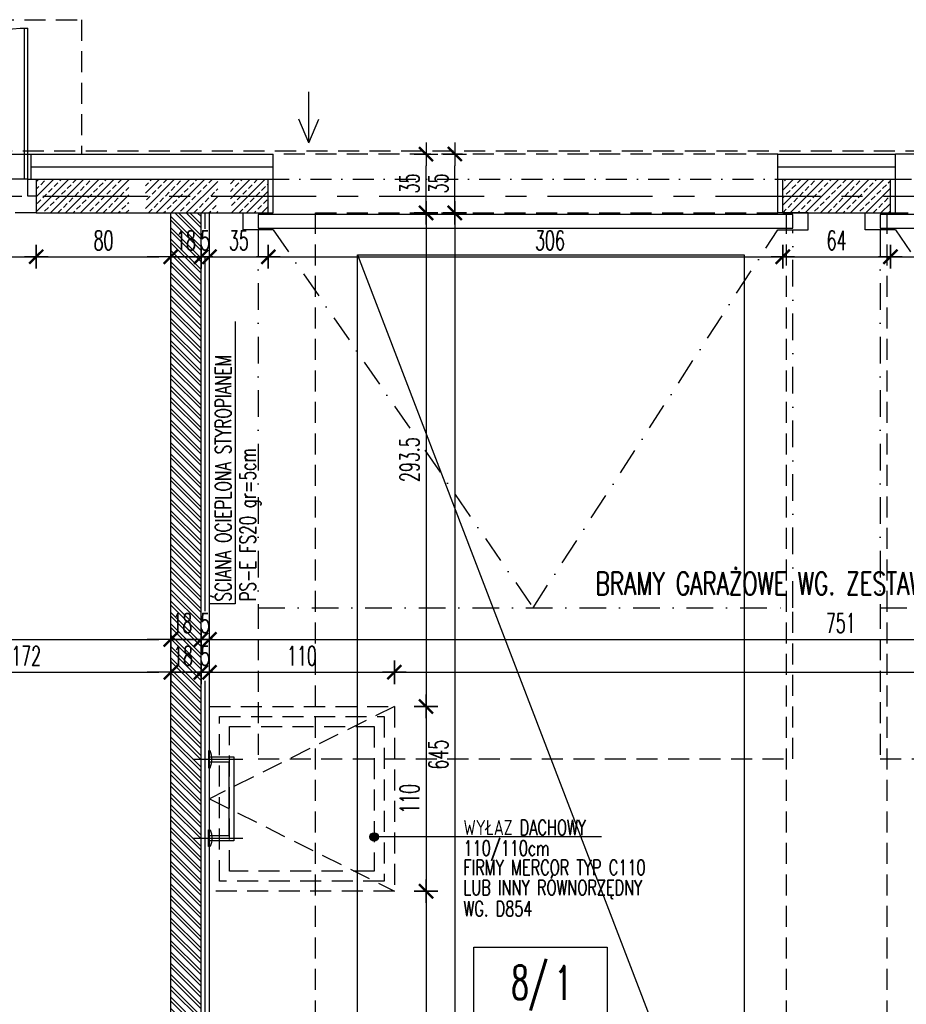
# Model space of a CAD drawing. Extents: x 41755 to 123924, y -112333 to 86187.
# Tile 54 of 256: x 100193 to 100720, y -65816 to -65230. Entities that reach past the tile are written whole.
import ezdxf
from ezdxf.enums import TextEntityAlignment as Align

# ---------------------------------------------------------------- set-up
doc = ezdxf.new("R2010")
doc.units = 0
doc.header["$LTSCALE"] = 50
for name, pattern in [('CENTER', [2, 1.25, -0.25, 0.25, -0.25]), ('DASHDOT', [1, 0.5, -0.25, 0, -0.25]), ('DASHDOT2', [12.7, 6.35, -3.175, 0, -3.175]), ('DASHED', [0.75, 0.5, -0.25]), ('DASHED2', [0.375, 0.25, -0.125])]:
    doc.linetypes.add(name, pattern=pattern)
doc.layers.get('0').update_dxf_attribs({"color": 101, "linetype": 'CONTINUOUS'})
doc.layers.add('0-pomoc', color=21, linetype='CONTINUOUS', plot=False)
for name, color, linetype in [('Drz---drzwi', 5, 'CONTINUOUS'), ('Ele-balustrada', 8, 'CONTINUOUS'), ('Fas-metal-widok', 8, 'CONTINUOUS'), ('Ins-went', 141, 'CONTINUOUS'), ('Opis-pom', 6, 'CONTINUOUS'), ('Opis_pom_ramka', 6, 'CONTINUOUS'), ('Os-osie glowne', 1, 'CENTER'), ('Sc-beton', 7, 'CONTINUOUS'), ('Sc-beton-hatch', 86, 'CONTINUOUS'), ('Sc-cegla pustak', 42, 'CONTINUOUS'), ('Sc-cegla pustak-hatch', 8, 'CONTINUOUS'), ('Sc-izolacja term-styropian', 151, 'STYROPIAN-KA'), ('Sc-nadproza kon', 5, 'DASHED2'), ('Sch-opis', 51, 'CONTINUOUS'), ('W-idok', 8, 'CONTINUOUS'), ('W-idok nad', 5, 'DASHED2'), ('Wym-wew', 8, 'CONTINUOUS'), ('Wyp-meble', 155, 'CONTINUOUS')]:
    doc.layers.add(name, color=color, linetype=linetype)
doc.styles.add('KA wymiar', font='romans.shx', dxfattribs={"width": 0.6})
doc.styles.add('ROMANS', font='romans', dxfattribs={"width": 0.85})
doc.linetypes.add('BATTING', pattern='A,0.0001,-0.1,[134,ltypeshp.shx,S=0.1,R=0,X=-0.1,Y=0],-0.2,[134,ltypeshp.shx,S=0.1,R=180,X=0.1,Y=0],-0.1', length=0.4001)
doc.linetypes.add('STYROPIAN-KA', pattern='A,0.0001,-0.1,[135,ltypeshp.shx,S=0.1,R=0,X=-0.1,Y=0],0,[135,ltypeshp.shx,S=0.1,R=180,X=0.1,Y=0],-0.1', length=0.2001)
doc.linetypes.add('ZIGZAG', pattern='A,0.00254,-5.08,[131,ltypeshp.shx,S=5.08,R=0,X=-5.08,Y=0],-10.16,[131,ltypeshp.shx,S=5.08,R=180,X=5.08,Y=0],-5.08', length=20.32254)
doc.dimstyles.new('KA wymiar', dxfattribs={"dimscale": 50, "dimtxt": 0.23, "dimasz": 0.14, "dimexe": 0, "dimexo": 0, "dimgap": 0.08, "dimtad": 1, "dimdec": 1, "dimrnd": 0.5, "dimzin": 9, "dimdsep": 46, "dimtxsty": 'KA wymiar', "dimblk1": 'UKOS', "dimblk2": 'UKOS', "dimsah": 1, "dimcen": 0.2, "dimse1": 1, "dimse2": 1, "dimclrd": 256, "dimclre": 256, "dimclrt": 2, "dimadec": 0, "dimazin": 0, "dimtfac": 1, "dimtdec": 1, "dimtix": 1, "dimtmove": 2, "dimatfit": 3, "dimldrblk": 'DOT', "dimfxl": 0, "dimtolj": 1, "dimtzin": 9, "dimarcsym": 0})
pattern_1 = [(45, (48983.4185, 565.478), (-4.49012806, 4.49012806), []), (45, (48987.9087, 565.478), (-4.49012806, 4.49012806), [3.175, -1.5875])]

# ---------------------------------------------------------------- blocks, each defined once
blk = doc.blocks.new('_dhgfkgh')
at = {"ltscale": 7}
for p, q in [((-23, -65), (34, -65)), ((-10, -123), (-99.98, -123)), ((-10, -125), (-100, -125))]:
    blk.add_line(p, q, dxfattribs=at)
for points in [[(0, -5), (0, 0), (-10, 0), (-10, -5)], [(0, -130), (0, -125), (-10, -125), (-10, -130)]]:
    blk.add_lwpolyline(points, close=True, dxfattribs=at)
for points in [[(-40, -5), (-10, -5)], [(-10, -125), (-10, -5)]]:
    blk.add_lwpolyline(points, dxfattribs=at)
for centre, radius, start, end in [((-10, -5), 30, 180, 270), ((-10, -125), 90, 90, 180)]:
    blk.add_arc(centre, radius, start, end)
blk = doc.blocks.new('_klamry_wyłazowe')
at = {"linetype": 'DASHDOT', "ltscale": 5, "flags": 128}
for points in [[(-9.41, 0), (20.36, 0)], [(-9.41, -47), (20.36, -47)]]:
    blk.add_lwpolyline(points, dxfattribs=at)
at = {"flags": 128}
for points in [[(0, 5), (0, -5), (1, -5, 0.199443), (1, 5)], [(0, -52), (0, -42), (1, -42, -0.199443), (1, -52)]]:
    blk.add_lwpolyline(points, format="xyb", close=True, dxfattribs=at)
at = {"linetype": 'DASHED', "ltscale": 0.1, "flags": 128}
for points in [[(0, 1.5), (1.91, 1.5)], [(0, -1.5), (1.91, -1.5)], [(1.91, -45.5), (0, -45.5)], [(1.91, -48.5), (0, -48.5)]]:
    blk.add_lwpolyline(points, dxfattribs=at)
at = {"flags": 128}
for points in [[(1.91, 1.5), (15, 1.5), (15, -48.5), (1.91, -48.5)], [(1.91, -1.5), (12, -1.5), (12, -45.5), (1.91, -45.5)]]:
    blk.add_lwpolyline(points, dxfattribs=at)
blk = doc.blocks.new('_STRZAŁKA_WENT')
for q in [(-6.02, -14.01), (0, -30.24), (6.02, -14.01)]:
    blk.add_line((0, 0), q)
blk = doc.blocks.new('_FJIJDIJHGLIDGDG')
for p, q in [((-327.08, -1), (-327.08, -9)), ((-9, -1), (-327.08, -1)), ((-9, -9), (-9, -1)), ((-327.08, -9), (-9, -9))]:
    blk.add_line(p, q)
at = {"linetype": 'DASHDOT2', "ltscale": 0.05}
for p, q in [((-327.08, -10), (-327.08, -235)), ((-318.08, -10), (-163.56, -235)), ((-163.56, -235), (-18.08, -10.01)), ((-9, -234.99), (-9.04, -9.99)), ((-327.08, -235), (-9, -235))]:
    blk.add_line(p, q, dxfattribs=at)
for points in [[(-18.08, -10), (0, -10), (0, 0), (-18.08, 0)], [(-318.08, -10), (-336.08, -10), (-336.08, 0), (-318.08, 0)]]:
    blk.add_lwpolyline(points)
at = {"layer": 'W-idok', "linetype": 'DASHED', "ltscale": 0.5}
for p, q in [((-327.08, -235), (-327.08, -325)), ((-9, -324.99), (-9, -234.99)), ((-327.08, -325), (-9, -325))]:
    blk.add_line(p, q, dxfattribs=at)
blk = doc.blocks.new('UKOS')
at = {"color": 1}
blk.add_line((0, 1), (0, -1), dxfattribs=at)
at = {"color": 8}
blk.add_line((1, 0), (-1, 0), dxfattribs=at)
at = {"color": 1, "const_width": 0.2}
blk.add_lwpolyline([(0.599, 0.599), (-0.599, -0.599)], dxfattribs=at)
blk = doc.blocks.new('*D2161')
at = {"layer": 'Wym-wew', "lineweight": -2}
blk.add_line((100072.7, -65938.03), (100072.7, -65652.03), dxfattribs=at)
at = {"layer": 'Wym-wew', "lineweight": -2, "xscale": 7.000000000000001, "yscale": 7.000000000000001, "zscale": 7.000000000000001}
for p, rotation in [((100072.7, -65645.03), 90), ((100072.7, -65945.03), 270)]:
    blk.add_blockref('UKOS', p, dxfattribs=dict(at, rotation=rotation))
at = {"layer": 'Wym-wew', "color": 2, "insert": (100062.95, -65795.03), "char_height": 11.5, "attachment_point": 5, "rotation": 90, "style": 'KA wymiar'}
blk.add_mtext('\\A1;300', dxfattribs=at)
blk = doc.blocks.new('_Dot')
at = {"layer": '0-pomoc', "color": 0, "lineweight": -2}
blk.add_line((-0.5, 0), (-1, 0), dxfattribs=at)
at = {"layer": '0-pomoc', "color": 0, "const_width": 0.5}
blk.add_lwpolyline([(-0.25, 0, 1), (0.25, 0, 1)], format="xyb", close=True, dxfattribs=at)
blk = doc.blocks.new('*D2173')
at = {"layer": 'Wym-wew', "lineweight": -2}
blk.add_line((100079.97, -65371.13), (100195.97, -65371.13), dxfattribs=at)
at = {"layer": 'Wym-wew', "lineweight": -2, "xscale": 7.000000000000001, "yscale": 7.000000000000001, "zscale": 7.000000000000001, "rotation": 180}
blk.add_blockref('UKOS', (100072.97, -65371.13), dxfattribs=at)
at = {"layer": 'Wym-wew', "lineweight": -2, "xscale": 7.000000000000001, "yscale": 7.000000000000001, "zscale": 7.000000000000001}
blk.add_blockref('UKOS', (100202.97, -65371.13), dxfattribs=at)
at = {"layer": 'Wym-wew', "color": 2, "insert": (100118.22, -65361.38), "char_height": 11.5, "attachment_point": 5, "style": 'KA wymiar'}
blk.add_mtext('\\A1;130', dxfattribs=at)
blk = doc.blocks.new('*D2174')
at = {"layer": 'Wym-wew', "lineweight": -2}
blk.add_line((100209.97, -65371.13), (100275.97, -65371.13), dxfattribs=at)
at = {"layer": 'Wym-wew', "lineweight": -2, "xscale": 7.000000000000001, "yscale": 7.000000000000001, "zscale": 7.000000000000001, "rotation": 180}
blk.add_blockref('UKOS', (100202.97, -65371.13), dxfattribs=at)
at = {"layer": 'Wym-wew', "lineweight": -2, "xscale": 7.000000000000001, "yscale": 7.000000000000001, "zscale": 7.000000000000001}
blk.add_blockref('UKOS', (100282.97, -65371.13), dxfattribs=at)
at = {"layer": 'Wym-wew', "color": 2, "insert": (100242.97, -65361.38), "char_height": 11.5, "attachment_point": 5, "style": 'KA wymiar'}
blk.add_mtext('\\A1;80', dxfattribs=at)
blk = doc.blocks.new('*D2175')
at = {"layer": 'Wym-wew', "lineweight": -2}
for p, q in [((100275.97, -65371.13), (100268.97, -65371.13)), ((100282.97, -65371.13), (100300.97, -65371.13)), ((100307.97, -65371.13), (100314.97, -65371.13))]:
    blk.add_line(p, q, dxfattribs=at)
at = {"layer": 'Wym-wew', "lineweight": -2, "xscale": 7.000000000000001, "yscale": 7.000000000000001, "zscale": 7.000000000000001}
blk.add_blockref('UKOS', (100282.97, -65371.13), dxfattribs=at)
at = {"layer": 'Wym-wew', "lineweight": -2, "xscale": 7.000000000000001, "yscale": 7.000000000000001, "zscale": 7.000000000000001, "rotation": 180}
blk.add_blockref('UKOS', (100300.97, -65371.13), dxfattribs=at)
at = {"layer": 'Wym-wew', "color": 2, "insert": (100291.97, -65361.38), "char_height": 11.5, "attachment_point": 5, "style": 'KA wymiar'}
blk.add_mtext('\\A1;18', dxfattribs=at)
blk = doc.blocks.new('*D2176')
at = {"layer": 'Wym-wew', "lineweight": -2}
for p, q in [((100293.97, -65371.13), (100286.97, -65371.13)), ((100300.97, -65371.13), (100305.97, -65371.13)), ((100312.97, -65371.13), (100319.97, -65371.13))]:
    blk.add_line(p, q, dxfattribs=at)
at = {"layer": 'Wym-wew', "lineweight": -2, "xscale": 7.000000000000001, "yscale": 7.000000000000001, "zscale": 7.000000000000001}
blk.add_blockref('UKOS', (100300.97, -65371.13), dxfattribs=at)
at = {"layer": 'Wym-wew', "lineweight": -2, "xscale": 7.000000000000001, "yscale": 7.000000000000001, "zscale": 7.000000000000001, "rotation": 180}
blk.add_blockref('UKOS', (100305.97, -65371.13), dxfattribs=at)
at = {"layer": 'Wym-wew', "color": 2, "insert": (100303.47, -65361.38), "char_height": 11.5, "attachment_point": 5, "style": 'KA wymiar'}
blk.add_mtext('\\A1;5', dxfattribs=at)
blk = doc.blocks.new('*D2177')
at = {"layer": 'Wym-wew', "lineweight": -2}
blk.add_line((100312.97, -65371.13), (100333.97, -65371.13), dxfattribs=at)
at = {"layer": 'Wym-wew', "lineweight": -2, "xscale": 7.000000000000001, "yscale": 7.000000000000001, "zscale": 7.000000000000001, "rotation": 180}
blk.add_blockref('UKOS', (100305.97, -65371.13), dxfattribs=at)
at = {"layer": 'Wym-wew', "lineweight": -2, "xscale": 7.000000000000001, "yscale": 7.000000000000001, "zscale": 7.000000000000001}
blk.add_blockref('UKOS', (100340.97, -65371.13), dxfattribs=at)
at = {"layer": 'Wym-wew', "color": 2, "insert": (100323.47, -65361.38), "char_height": 11.5, "attachment_point": 5, "style": 'KA wymiar'}
blk.add_mtext('\\A1;35', dxfattribs=at)
blk = doc.blocks.new('*D2178')
at = {"layer": 'Wym-wew', "lineweight": -2}
blk.add_line((100347.97, -65371.13), (100639.97, -65371.13), dxfattribs=at)
at = {"layer": 'Wym-wew', "lineweight": -2, "xscale": 7.000000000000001, "yscale": 7.000000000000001, "zscale": 7.000000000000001, "rotation": 180}
blk.add_blockref('UKOS', (100340.97, -65371.13), dxfattribs=at)
at = {"layer": 'Wym-wew', "lineweight": -2, "xscale": 7.000000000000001, "yscale": 7.000000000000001, "zscale": 7.000000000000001}
blk.add_blockref('UKOS', (100646.97, -65371.13), dxfattribs=at)
at = {"layer": 'Wym-wew', "color": 2, "insert": (100508.51, -65361.38), "char_height": 11.5, "attachment_point": 5, "style": 'KA wymiar'}
blk.add_mtext('\\A1;306', dxfattribs=at)
blk = doc.blocks.new('*D2179')
at = {"layer": 'Wym-wew', "lineweight": -2}
blk.add_line((100653.97, -65371.13), (100703.97, -65371.13), dxfattribs=at)
at = {"layer": 'Wym-wew', "lineweight": -2, "xscale": 7.000000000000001, "yscale": 7.000000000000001, "zscale": 7.000000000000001, "rotation": 180}
blk.add_blockref('UKOS', (100646.97, -65371.13), dxfattribs=at)
at = {"layer": 'Wym-wew', "lineweight": -2, "xscale": 7.000000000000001, "yscale": 7.000000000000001, "zscale": 7.000000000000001}
blk.add_blockref('UKOS', (100710.97, -65371.13), dxfattribs=at)
at = {"layer": 'Wym-wew', "color": 2, "insert": (100678.97, -65361.38), "char_height": 11.5, "attachment_point": 5, "style": 'KA wymiar'}
blk.add_mtext('\\A1;64', dxfattribs=at)
blk = doc.blocks.new('*D2180')
at = {"layer": 'Wym-wew', "lineweight": -2}
blk.add_line((100717.97, -65371.13), (101009.97, -65371.13), dxfattribs=at)
at = {"layer": 'Wym-wew', "lineweight": -2, "xscale": 7.000000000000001, "yscale": 7.000000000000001, "zscale": 7.000000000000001, "rotation": 180}
blk.add_blockref('UKOS', (100710.97, -65371.13), dxfattribs=at)
at = {"layer": 'Wym-wew', "lineweight": -2, "xscale": 7.000000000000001, "yscale": 7.000000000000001, "zscale": 7.000000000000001}
blk.add_blockref('UKOS', (101016.97, -65371.13), dxfattribs=at)
at = {"layer": 'Wym-wew', "color": 2, "insert": (100877.99, -65361.38), "char_height": 11.5, "attachment_point": 5, "style": 'KA wymiar'}
blk.add_mtext('\\A1;306', dxfattribs=at)
blk = doc.blocks.new('*D2186')
at = {"layer": 'Wym-wew', "lineweight": -2}
blk.add_line((100117.97, -65618.46), (100275.97, -65618.46), dxfattribs=at)
at = {"layer": 'Wym-wew', "lineweight": -2, "xscale": 7.000000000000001, "yscale": 7.000000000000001, "zscale": 7.000000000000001, "rotation": 180}
blk.add_blockref('UKOS', (100110.97, -65618.46), dxfattribs=at)
at = {"layer": 'Wym-wew', "lineweight": -2, "xscale": 7.000000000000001, "yscale": 7.000000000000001, "zscale": 7.000000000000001}
blk.add_blockref('UKOS', (100282.97, -65618.46), dxfattribs=at)
at = {"layer": 'Wym-wew', "color": 2, "insert": (100196.97, -65608.71), "char_height": 11.5, "attachment_point": 5, "style": 'KA wymiar'}
blk.add_mtext('\\A1;172', dxfattribs=at)
blk = doc.blocks.new('*D2189')
at = {"layer": 'Wym-wew', "lineweight": -2}
for p, q in [((100275.97, -65618.46), (100268.97, -65618.46)), ((100282.97, -65618.46), (100300.97, -65618.46)), ((100307.97, -65618.46), (100314.97, -65618.46))]:
    blk.add_line(p, q, dxfattribs=at)
at = {"layer": 'Wym-wew', "lineweight": -2, "xscale": 7.000000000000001, "yscale": 7.000000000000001, "zscale": 7.000000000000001}
blk.add_blockref('UKOS', (100282.97, -65618.46), dxfattribs=at)
at = {"layer": 'Wym-wew', "lineweight": -2, "xscale": 7.000000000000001, "yscale": 7.000000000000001, "zscale": 7.000000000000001, "rotation": 180}
blk.add_blockref('UKOS', (100300.97, -65618.46), dxfattribs=at)
at = {"layer": 'Wym-wew', "color": 2, "insert": (100290.27, -65608.71), "char_height": 11.5, "attachment_point": 5, "style": 'KA wymiar'}
blk.add_mtext('\\A1;18', dxfattribs=at)
blk = doc.blocks.new('*D2190')
at = {"layer": 'Wym-wew', "lineweight": -2}
blk.add_line((100312.97, -65618.46), (100408.97, -65618.46), dxfattribs=at)
at = {"layer": 'Wym-wew', "lineweight": -2, "xscale": 7.000000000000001, "yscale": 7.000000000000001, "zscale": 7.000000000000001, "rotation": 180}
blk.add_blockref('UKOS', (100305.97, -65618.46), dxfattribs=at)
at = {"layer": 'Wym-wew', "lineweight": -2, "xscale": 7.000000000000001, "yscale": 7.000000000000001, "zscale": 7.000000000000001}
blk.add_blockref('UKOS', (100415.97, -65618.46), dxfattribs=at)
at = {"layer": 'Wym-wew', "color": 2, "insert": (100360.97, -65608.71), "char_height": 11.5, "attachment_point": 5, "style": 'KA wymiar'}
blk.add_mtext('\\A1;110', dxfattribs=at)
blk = doc.blocks.new('*D2191')
at = {"layer": 'Wym-wew', "lineweight": -2}
blk.add_line((100422.97, -65618.46), (101049.97, -65618.46), dxfattribs=at)
at = {"layer": 'Wym-wew', "lineweight": -2, "xscale": 7.000000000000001, "yscale": 7.000000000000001, "zscale": 7.000000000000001, "rotation": 180}
blk.add_blockref('UKOS', (100415.97, -65618.46), dxfattribs=at)
at = {"layer": 'Wym-wew', "lineweight": -2, "xscale": 7.000000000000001, "yscale": 7.000000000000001, "zscale": 7.000000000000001}
blk.add_blockref('UKOS', (101056.97, -65618.46), dxfattribs=at)
at = {"layer": 'Wym-wew', "color": 2, "insert": (100736.47, -65608.71), "char_height": 11.5, "attachment_point": 5, "style": 'KA wymiar'}
blk.add_mtext('\\A1;641', dxfattribs=at)
blk = doc.blocks.new('*D2195')
at = {"layer": 'Wym-wew', "lineweight": -2}
for p, q in [((100293.97, -65618.46), (100286.97, -65618.46)), ((100300.97, -65618.46), (100305.97, -65618.46)), ((100312.97, -65618.46), (100319.97, -65618.46))]:
    blk.add_line(p, q, dxfattribs=at)
at = {"layer": 'Wym-wew', "lineweight": -2, "xscale": 7.000000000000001, "yscale": 7.000000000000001, "zscale": 7.000000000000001}
blk.add_blockref('UKOS', (100300.97, -65618.46), dxfattribs=at)
at = {"layer": 'Wym-wew', "lineweight": -2, "xscale": 7.000000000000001, "yscale": 7.000000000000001, "zscale": 7.000000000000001, "rotation": 180}
blk.add_blockref('UKOS', (100305.97, -65618.46), dxfattribs=at)
at = {"layer": 'Wym-wew', "color": 2, "insert": (100303.47, -65608.71), "char_height": 11.5, "attachment_point": 5, "style": 'KA wymiar'}
blk.add_mtext('\\A1;5', dxfattribs=at)
blk = doc.blocks.new('*D2196')
at = {"layer": 'Wym-wew', "lineweight": -2}
blk.add_line((99933.97, -65598.95), (100275.97, -65598.95), dxfattribs=at)
at = {"layer": 'Wym-wew', "lineweight": -2, "xscale": 7.000000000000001, "yscale": 7.000000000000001, "zscale": 7.000000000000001, "rotation": 180}
blk.add_blockref('UKOS', (99926.97, -65598.95), dxfattribs=at)
at = {"layer": 'Wym-wew', "lineweight": -2, "xscale": 7.000000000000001, "yscale": 7.000000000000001, "zscale": 7.000000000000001}
blk.add_blockref('UKOS', (100282.97, -65598.95), dxfattribs=at)
at = {"layer": 'Wym-wew', "color": 2, "insert": (100104.97, -65589.2), "char_height": 11.5, "attachment_point": 5, "style": 'KA wymiar'}
blk.add_mtext('\\A1;356', dxfattribs=at)
blk = doc.blocks.new('*D2197')
at = {"layer": 'Wym-wew', "lineweight": -2}
for p, q in [((100275.97, -65598.95), (100268.97, -65598.95)), ((100282.97, -65598.95), (100300.97, -65598.95)), ((100307.97, -65598.95), (100314.97, -65598.95))]:
    blk.add_line(p, q, dxfattribs=at)
at = {"layer": 'Wym-wew', "lineweight": -2, "xscale": 7.000000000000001, "yscale": 7.000000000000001, "zscale": 7.000000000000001}
blk.add_blockref('UKOS', (100282.97, -65598.95), dxfattribs=at)
at = {"layer": 'Wym-wew', "lineweight": -2, "xscale": 7.000000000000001, "yscale": 7.000000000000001, "zscale": 7.000000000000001, "rotation": 180}
blk.add_blockref('UKOS', (100300.97, -65598.95), dxfattribs=at)
at = {"layer": 'Wym-wew', "color": 2, "insert": (100289.88, -65589.2), "char_height": 11.5, "attachment_point": 5, "style": 'KA wymiar'}
blk.add_mtext('\\A1;18', dxfattribs=at)
blk = doc.blocks.new('*D2198')
at = {"layer": 'Wym-wew', "lineweight": -2}
for p, q in [((100293.97, -65598.95), (100286.97, -65598.95)), ((100300.97, -65598.95), (100305.97, -65598.95)), ((100312.97, -65598.95), (100319.97, -65598.95))]:
    blk.add_line(p, q, dxfattribs=at)
at = {"layer": 'Wym-wew', "lineweight": -2, "xscale": 7.000000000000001, "yscale": 7.000000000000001, "zscale": 7.000000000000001}
blk.add_blockref('UKOS', (100300.97, -65598.95), dxfattribs=at)
at = {"layer": 'Wym-wew', "lineweight": -2, "xscale": 7.000000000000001, "yscale": 7.000000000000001, "zscale": 7.000000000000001, "rotation": 180}
blk.add_blockref('UKOS', (100305.97, -65598.95), dxfattribs=at)
at = {"layer": 'Wym-wew', "color": 2, "insert": (100303.47, -65589.2), "char_height": 11.5, "attachment_point": 5, "style": 'KA wymiar'}
blk.add_mtext('\\A1;5', dxfattribs=at)
blk = doc.blocks.new('*D2199')
at = {"layer": 'Wym-wew', "lineweight": -2}
blk.add_line((100312.97, -65598.95), (101049.97, -65598.95), dxfattribs=at)
at = {"layer": 'Wym-wew', "lineweight": -2, "xscale": 7.000000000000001, "yscale": 7.000000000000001, "zscale": 7.000000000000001, "rotation": 180}
blk.add_blockref('UKOS', (100305.97, -65598.95), dxfattribs=at)
at = {"layer": 'Wym-wew', "lineweight": -2, "xscale": 7.000000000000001, "yscale": 7.000000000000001, "zscale": 7.000000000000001}
blk.add_blockref('UKOS', (101056.97, -65598.95), dxfattribs=at)
at = {"layer": 'Wym-wew', "color": 2, "insert": (100681.47, -65589.2), "char_height": 11.5, "attachment_point": 5, "style": 'KA wymiar'}
blk.add_mtext('\\A1;751', dxfattribs=at)
blk = doc.blocks.new('*D2242')
at = {"layer": 'Wym-wew', "lineweight": -2}
blk.add_line((100434.8, -65352.03), (100434.8, -65631.77), dxfattribs=at)
at = {"layer": 'Wym-wew', "lineweight": -2, "xscale": 7.000000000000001, "yscale": 7.000000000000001, "zscale": 7.000000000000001}
for p, rotation in [((100434.8, -65345.03), 90), ((100434.8, -65638.77), 270)]:
    blk.add_blockref('UKOS', p, dxfattribs=dict(at, rotation=rotation))
at = {"layer": 'Wym-wew', "color": 2, "insert": (100425.05, -65491.9), "char_height": 11.5, "attachment_point": 5, "rotation": 90, "style": 'KA wymiar'}
blk.add_mtext('\\A1;293.5', dxfattribs=at)
blk = doc.blocks.new('*D2243')
at = {"layer": 'Wym-wew', "lineweight": -2}
blk.add_line((100434.8, -65645.77), (100434.8, -65741.77), dxfattribs=at)
at = {"layer": 'Wym-wew', "lineweight": -2, "xscale": 7.000000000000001, "yscale": 7.000000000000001, "zscale": 7.000000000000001}
for p, rotation in [((100434.8, -65638.77), 90), ((100434.8, -65748.77), 270)]:
    blk.add_blockref('UKOS', p, dxfattribs=dict(at, rotation=rotation))
at = {"layer": 'Wym-wew', "color": 2, "insert": (100425.05, -65693.77), "char_height": 11.5, "attachment_point": 5, "rotation": 90, "style": 'KA wymiar'}
blk.add_mtext('\\A1;110', dxfattribs=at)
blk = doc.blocks.new('*D2244')
at = {"layer": 'Wym-wew', "lineweight": -2}
blk.add_line((100434.8, -65755.77), (100434.8, -65983.03), dxfattribs=at)
at = {"layer": 'Wym-wew', "lineweight": -2, "xscale": 7.000000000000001, "yscale": 7.000000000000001, "zscale": 7.000000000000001}
for p, rotation in [((100434.8, -65748.77), 90), ((100434.8, -65990.03), 270)]:
    blk.add_blockref('UKOS', p, dxfattribs=dict(at, rotation=rotation))
at = {"layer": 'Wym-wew', "color": 2, "insert": (100425.05, -65899.37), "char_height": 11.5, "attachment_point": 5, "rotation": 90, "style": 'KA wymiar'}
blk.add_mtext('\\A1;241.5', dxfattribs=at)
blk = doc.blocks.new('*D2245')
at = {"layer": 'Wym-wew', "lineweight": -2}
blk.add_line((100434.8, -65338.03), (100434.8, -65317.03), dxfattribs=at)
at = {"layer": 'Wym-wew', "lineweight": -2, "xscale": 7.000000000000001, "yscale": 7.000000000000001, "zscale": 7.000000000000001}
for p, rotation in [((100434.8, -65310.03), 90), ((100434.8, -65345.03), 270)]:
    blk.add_blockref('UKOS', p, dxfattribs=dict(at, rotation=rotation))
at = {"layer": 'Wym-wew', "color": 2, "insert": (100425.05, -65327.53), "char_height": 11.5, "attachment_point": 5, "rotation": 90, "style": 'KA wymiar'}
blk.add_mtext('\\A1;35', dxfattribs=at)
blk = doc.blocks.new('*D2246')
at = {"layer": 'Wym-wew', "lineweight": -2}
blk.add_line((100451.9, -65352.03), (100451.9, -65983.03), dxfattribs=at)
at = {"layer": 'Wym-wew', "lineweight": -2, "xscale": 7.000000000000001, "yscale": 7.000000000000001, "zscale": 7.000000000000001}
for p, rotation in [((100451.9, -65345.03), 90), ((100451.9, -65990.03), 270)]:
    blk.add_blockref('UKOS', p, dxfattribs=dict(at, rotation=rotation))
at = {"layer": 'Wym-wew', "color": 2, "insert": (100442.15, -65667.53), "char_height": 11.5, "attachment_point": 5, "rotation": 90, "style": 'KA wymiar'}
blk.add_mtext('\\A1;645', dxfattribs=at)
blk = doc.blocks.new('*D2247')
at = {"layer": 'Wym-wew', "lineweight": -2}
blk.add_line((100451.9, -65338.03), (100451.9, -65317.03), dxfattribs=at)
at = {"layer": 'Wym-wew', "lineweight": -2, "xscale": 7.000000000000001, "yscale": 7.000000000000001, "zscale": 7.000000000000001}
for p, rotation in [((100451.9, -65310.03), 90), ((100451.9, -65345.03), 270)]:
    blk.add_blockref('UKOS', p, dxfattribs=dict(at, rotation=rotation))
at = {"layer": 'Wym-wew', "color": 2, "insert": (100442.15, -65327.53), "char_height": 11.5, "attachment_point": 5, "rotation": 90, "style": 'KA wymiar'}
blk.add_mtext('\\A1;35', dxfattribs=at)
blk = doc.blocks.new('_opis_pom_metka')
at = {"layer": 'Opis_pom_ramka'}
blk.add_lwpolyline([(-33.13, 0), (32.87, 0), (32.87, -36), (-33.13, -36)], close=True, dxfattribs=at)
at = {"style": 'KA wymiar', "width": 0.6}
blk.add_attdef('KO/', text='', height=16.8, dxfattribs=at).set_placement((3.45, -25.87), align=Align.RIGHT)
blk.add_attdef('NR', (3.8, -26.16), '', height=16.8, dxfattribs=at)

msp = doc.modelspace()

# ---------------------------------------------------------------- hatches: boundary and pattern name
at = {"layer": 'Sc-beton-hatch'}
h = msp.add_hatch(dxfattribs=at)
h.set_pattern_fill('ANSI33', color=256, style=0)
h.set_pattern_definition(pattern_1)
h.paths.add_polyline_path([(100257.966, -65345.031), (100257.966, -65335.031), (100202.966, -65335.031), (100202.966, -65345.031)])
h.paths.add_polyline_path([(100202.966, -65325.031), (100202.966, -65335.031), (100257.966, -65335.031), (100257.966, -65325.031)])
h.paths.add_polyline_path([(100267.966, -65335.031), (100267.966, -65345.031), (100310.966, -65345.031), (100310.966, -65335.031)])
h.paths.add_polyline_path([(100267.966, -65325.031), (100267.966, -65335.031), (100310.966, -65335.031), (100310.966, -65325.031)])
h.paths.add_polyline_path([(100318.466, -65325.031), (100318.466, -65335.031), (100340.966, -65335.031), (100340.966, -65325.031)])
h.paths.add_polyline_path([(100340.966, -65345.031), (100340.966, -65335.031), (100318.466, -65335.031), (100318.466, -65345.031)])
h = msp.add_hatch(dxfattribs=at)
h.set_pattern_fill('ANSI33', color=256, style=0)
h.set_pattern_definition(pattern_1)
h.paths.add_polyline_path([(100710.966, -65345.031), (100710.966, -65335.031), (100646.966, -65335.031), (100646.966, -65345.031), (100662.044, -65345.031)])
h.paths.add_polyline_path([(100710.966, -65335.031), (100710.966, -65325.031), (100646.966, -65325.031), (100646.966, -65335.031)])
at = {"layer": 'Sc-cegla pustak-hatch'}
h = msp.add_hatch(dxfattribs=at)
h.set_pattern_fill('ANSI32', color=256, scale=0.5, angle=90, style=0)
h.set_pattern_definition([(135, (48983.4185, 565.478), (-3.36759605, -3.36759605), []), (135, (48983.4185, 567.723), (-3.36759605, -3.36759605), [])])
h.paths.add_polyline_path([(100300.966, -65919.031), (100282.966, -65919.031), (100282.966, -65945.031), (100300.966, -65945.031)])
h.paths.add_polyline_path([(100300.966, -65887.002), (100282.966, -65894.249), (100282.966, -65919.031), (100300.966, -65919.031)])
h.paths.add_polyline_path([(100300.966, -65345.031), (100282.966, -65345.031), (100282.966, -65894.249), (100300.966, -65887.002)])
h.paths.add_polyline_path([(100283.998, -65352.75), (100299.934, -65352.75), (100299.934, -65370), (100283.998, -65370)], flags=24)
h.paths.add_polyline_path([(100282.307, -65600.08), (100298.242, -65600.08), (100298.242, -65617.33), (100282.307, -65617.33)], flags=9)
h.paths.add_polyline_path([(100281.911, -65580.573), (100297.847, -65580.573), (100297.847, -65597.823), (100281.911, -65597.823)], flags=9)
at = {"layer": 'Sch-opis'}
h = msp.add_hatch(color=256, dxfattribs=at)
edge = h.paths.add_edge_path()
edge.add_arc((100403.966, -65716.481), 2.5, 0, 360)

# ---------------------------------------------------------------- linework, layer by layer
at = {"layer": 'Fas-metal-widok', "linetype": 'DASHED', "ltscale": 0.5}
msp.add_lwpolyline([(99969.966, -65308.031), (101013.966, -65308.031)], dxfattribs=at)
at = {"layer": 'Os-osie glowne'}
msp.add_lwpolyline([(99606.966, -65335.031), (101291.966, -65335.031)], dxfattribs=at)
at = {"layer": 'Sc-beton'}
for points in [[(100202.966, -65325.031), (100340.966, -65325.031)], [(100202.966, -65325.031), (100202.966, -65345.031)], [(100340.966, -65345.031), (100340.966, -65325.031)], [(100646.966, -65345.031), (100646.966, -65325.031)], [(100646.966, -65325.031), (100710.966, -65325.031)], [(100710.966, -65345.031), (100710.966, -65325.031)], [(100202.966, -65345.031), (100340.966, -65345.031)], [(100646.966, -65345.031), (100710.966, -65345.031)]]:
    msp.add_lwpolyline(points, dxfattribs=at)
at = {"layer": 'Sc-cegla pustak'}
for points in [[(100282.966, -65945.031), (100282.966, -65345.031)], [(100300.966, -65945.031), (100300.966, -65345.031)]]:
    msp.add_lwpolyline(points, dxfattribs=at)
at = {"layer": 'Sc-izolacja term-styropian', "linetype": 'ByBlock'}
for points in [[(100199.966, -65310.031), (100343.966, -65310.031)], [(100199.966, -65325.031), (100199.966, -65310.031)], [(100343.966, -65345.031), (100343.966, -65310.031)], [(100643.966, -65345.031), (100643.966, -65310.031)], [(100643.966, -65310.031), (100713.966, -65310.031)], [(100713.966, -65345.031), (100713.966, -65310.031)], [(100305.966, -65990.031), (100305.966, -65345.031)]]:
    msp.add_lwpolyline(points, dxfattribs=at)
at = {"layer": 'Sc-izolacja term-styropian', "linetype": 'BATTING', "ltscale": 0.35}
for points in [[(100199.966, -65317.531), (100343.966, -65317.531)], [(100643.966, -65317.531), (100713.966, -65317.531)]]:
    msp.add_lwpolyline(points, dxfattribs=at)
at = {"layer": 'Sc-izolacja term-styropian', "linetype": 'ZIGZAG', "ltscale": 0.01}
for points in [[(100303.466, -65354.495), (100303.466, -65345.031)], [(100303.466, -65582.033), (100303.466, -65371.125)], [(100303.466, -65992.531), (100303.466, -65623.583)]]:
    msp.add_lwpolyline(points, dxfattribs=at)
at = {"layer": 'Sc-nadproza kon', "linetype": 'DASHDOT', "ltscale": 0.5}
for points in [[(100340.966, -65325.031), (100646.966, -65325.031)], [(100710.966, -65325.031), (101016.966, -65325.031)], [(100202.966, -65345.031), (100072.966, -65345.031)]]:
    msp.add_lwpolyline(points, dxfattribs=at)
at = {"layer": 'Sch-opis'}
for points in [[(100321.317, -65409.687), (100321.317, -65577.676), (100305.706, -65577.676)], [(100539.182, -65716.481), (100403.966, -65716.481)]]:
    msp.add_lwpolyline(points, dxfattribs=at)
msp.add_circle((100403.966, -65716.481), 2.5, dxfattribs=at)
at = {"layer": 'W-idok nad'}
for points in [[(100045.966, -65310.031), (100045.966, -65230.031), (100229.966, -65230.031), (100229.966, -65230.031), (100229.966, -65310.031)], [(100075.966, -65310.031), (100199.966, -65310.031)], [(100643.966, -65310.031), (100346.966, -65310.031)], [(101006.966, -65310.031), (100713.966, -65310.031)], [(100415.966, -65638.774), (100305.966, -65693.774), (100415.966, -65748.774)]]:
    msp.add_lwpolyline(points, dxfattribs=at)
for points in [[(100415.966, -65638.774), (100415.966, -65748.774), (100305.966, -65748.774), (100305.966, -65638.774)], [(100409.966, -65644.774), (100409.966, -65742.774), (100311.966, -65742.774), (100311.966, -65644.774)], [(100403.966, -65650.774), (100403.966, -65736.774), (100317.966, -65736.774), (100317.966, -65650.774)]]:
    msp.add_lwpolyline(points, close=True, dxfattribs=at)
at = {"layer": 'Wyp-meble', "linetype": 'DASHED', "ltscale": 0.5}
for points in [[(100368.966, -65345.031), (100648.966, -65345.031), (100648.966, -65995.031), (100368.966, -65995.031)], [(100708.966, -65345.031), (100988.966, -65345.031), (100988.966, -65995.031), (100708.966, -65995.031)]]:
    msp.add_lwpolyline(points, close=True, dxfattribs=at)
at = {"layer": 'Wyp-meble'}
msp.add_lwpolyline([(100393.966, -65370.031), (100623.966, -65370.031), (100623.966, -65970.031), (100393.966, -65970.031)], close=True, dxfattribs=at)
msp.add_lwpolyline([(100393.966, -65370.031), (100623.966, -65970.031)], dxfattribs=at)

# ---------------------------------------------------------------- block references
at = {"layer": 'Drz---drzwi', "xscale": -1, "rotation": 89.99999999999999}
msp.add_blockref('_dhgfkgh', (100072.966, -65335.031), dxfattribs=at)
at = {"layer": 'Drz---drzwi'}
for p in [(100662.044, -65345.031), (101032.044, -65345.031)]:
    msp.add_blockref('_FJIJDIJHGLIDGDG', p, dxfattribs=at)
at = {"layer": 'Ele-balustrada'}
msp.add_blockref('_klamry_wyłazowe', (100305.442, -65670.257), dxfattribs=at)
at = {"layer": 'Ins-went', "rotation": 180}
msp.add_blockref('_STRZAŁKA_WENT', (100365.118, -65303.273), dxfattribs=at)
at = {"layer": 'Opis-pom'}
ref = msp.add_blockref('_opis_pom_metka', (100503.058, -65782.079), dxfattribs=dict(at, xscale=1.2, yscale=1.2, zscale=1.2))
ref.add_attrib('KO/', '8/', dxfattribs={"layer": '0', "height": 20.16, "style": 'KA wymiar', "width": 0.6}).set_placement((100507.284, -65813.12), align=Align.RIGHT)
ref.add_attrib('NR', '1', (100511.168, -65813.476), dxfattribs={"layer": '0', "height": 20.16, "style": 'KA wymiar', "width": 0.6})

# ---------------------------------------------------------------- texts
at = {"layer": 'Sch-opis', "style": 'ROMANS', "width": 0.7}
for s, p in [('ŚCIANA OCIEPLONA STYROPIANEM', (100318.916, -65576.357)), ('PS-E FS20 gr=5cm', (100333.522, -65576.357))]:
    msp.add_text(s, height=9.45, rotation=90, dxfattribs=at).set_placement(p)
for s, height, p in [('BRAMY GARAŻOWE WG. ZESTAWIENIA D.852', 13.5, (100535.558, -65572.348)), ('WYŁAZ DACHOWY  ', 9, (100457.075, -65715.36)), ('110/110cm', 9, (100457.075, -65727.651)), ('FIRMY MERCOR TYP C110', 9, (100457.075, -65739.135)), ('LUB INNY RÓWNORZĘDNY', 9, (100457.075, -65751.122)), ('WG. D854', 9, (100457.075, -65763.672))]:
    msp.add_text(s, height=height, dxfattribs=at).set_placement(p)

# ---------------------------------------------------------------- dimensions: what is measured, and where the dimension line sits
at = {"layer": 'Wym-wew'}
for base, p1, p2, picture, middle in [((100434.797, -65310.031), (100340.966, -65345.031), (100343.966, -65310.031), '*D2245', (100425.047, -65327.531)), ((100451.9, -65310.031), (100442.493, -65345.031), (100346.966, -65310.031), '*D2247', (100442.15, -65327.531)), ((100434.797, -65638.774), (100340.966, -65345.031), (100415.966, -65638.774), '*D2242', (100425.047, -65491.903)), ((100451.9, -65990.031), (100442.493, -65345.031), (100442.493, -65990.031), '*D2246', (100442.15, -65667.531)), ((100434.797, -65748.774), (100415.966, -65638.774), (100415.966, -65748.774), '*D2243', (100425.047, -65693.774)), ((100072.695, -65645.031), (100305.906, -65945.031), (100110.966, -65645.031), '*D2161', (100062.945, -65795.031))]:
    dim = msp.add_linear_dim(base=base, p1=p1, p2=p2, angle=90, dimstyle='KA wymiar', override={"dimscale": 100, "dimtxt": 0.115, "dimasz": 0.07, "dimgap": 0.04, "dimdec": 2, "dimpost": '\\X', "dimtdec": 2}, dxfattribs=at)
    dim.commit()
    dim.dimension.update_dxf_attribs({"geometry": picture, "text_midpoint": middle})
for base, p1, p2, picture, middle in [((100646.966, -65371.125), (100340.966, -65337.794), (100646.966, -65327.794), '*D2178', (100508.505, -65361.375)), ((101016.966, -65371.125), (100710.966, -65327.794), (101016.966, -65327.794), '*D2180', (100877.992, -65361.375)), ((100202.966, -65371.125), (100072.966, -65337.794), (100202.966, -65337.794), '*D2173', (100118.22, -65361.375)), ((100300.966, -65598.948), (100282.966, -65613.87), (100300.966, -65345.031), '*D2197', (100289.879, -65589.198)), ((100300.966, -65618.455), (100282.966, -65618.455), (100300.966, -65618.487), '*D2189', (100290.274, -65608.705))]:
    dim = msp.add_linear_dim(base=base, p1=p1, p2=p2, dimstyle='KA wymiar', override={"dimscale": 100, "dimtxt": 0.115, "dimasz": 0.07, "dimgap": 0.04, "dimdec": 2, "dimpost": '\\X', "dimtdec": 2}, dxfattribs=at)
    dim.commit()
    dim.dimension.update_dxf_attribs({"geometry": picture, "text_midpoint": middle, "dimtype": 160})
for base, p1, p2, picture, middle in [((100710.966, -65371.125), (100646.966, -65327.794), (100710.966, -65327.794), '*D2179', (100678.966, -65361.375)), ((100282.966, -65371.125), (100202.966, -65337.794), (100282.966, -65337.794), '*D2174', (100242.966, -65361.375)), ((100300.966, -65371.125), (100282.966, -65337.794), (100300.966, -65337.794), '*D2175', (100291.966, -65361.375)), ((100305.966, -65371.125), (100300.966, -65337.794), (100305.966, -65337.794), '*D2176', (100303.466, -65361.375)), ((100340.966, -65371.125), (100305.966, -65337.794), (100340.966, -65337.794), '*D2177', (100323.466, -65361.375)), ((100305.966, -65598.948), (100300.966, -65345.031), (100305.966, -65345.031), '*D2198', (100303.466, -65589.198)), ((101056.966, -65598.948), (100305.966, -65345.031), (101056.966, -65345.031), '*D2199', (100681.466, -65589.198)), ((101056.966, -65618.455), (100415.966, -65638.774), (101056.966, -65345.031), '*D2191', (100736.466, -65608.705)), ((100282.966, -65598.948), (99926.966, -65613.87), (100282.966, -65613.87), '*D2196', (100104.966, -65589.198)), ((100282.966, -65618.455), (100110.966, -65634.395), (100282.966, -65618.455), '*D2186', (100196.966, -65608.705)), ((100305.966, -65618.455), (100300.966, -65618.487), (100305.966, -65638.774), '*D2195', (100303.466, -65608.705)), ((100415.966, -65618.455), (100305.966, -65638.774), (100415.966, -65638.774), '*D2190', (100360.966, -65608.705))]:
    dim = msp.add_linear_dim(base=base, p1=p1, p2=p2, dimstyle='KA wymiar', override={"dimscale": 100, "dimtxt": 0.115, "dimasz": 0.07, "dimgap": 0.04, "dimdec": 2, "dimpost": '\\X', "dimtdec": 2}, dxfattribs=at)
    dim.commit()
    dim.dimension.update_dxf_attribs({"geometry": picture, "text_midpoint": middle})
dim = msp.add_linear_dim(base=(100434.797, -65990.031), p1=(100415.966, -65748.774), p2=(100415.966, -65990.031), angle=90, dimstyle='KA wymiar', override={"dimscale": 100, "dimtxt": 0.115, "dimasz": 0.07, "dimgap": 0.04, "dimdec": 2, "dimpost": '\\X', "dimtdec": 2}, dxfattribs=at)
dim.commit()
dim.dimension.update_dxf_attribs({"geometry": '*D2244', "text_midpoint": (100425.047, -65899.37), "dimtype": 160})

doc.saveas('drawing.dxf')
